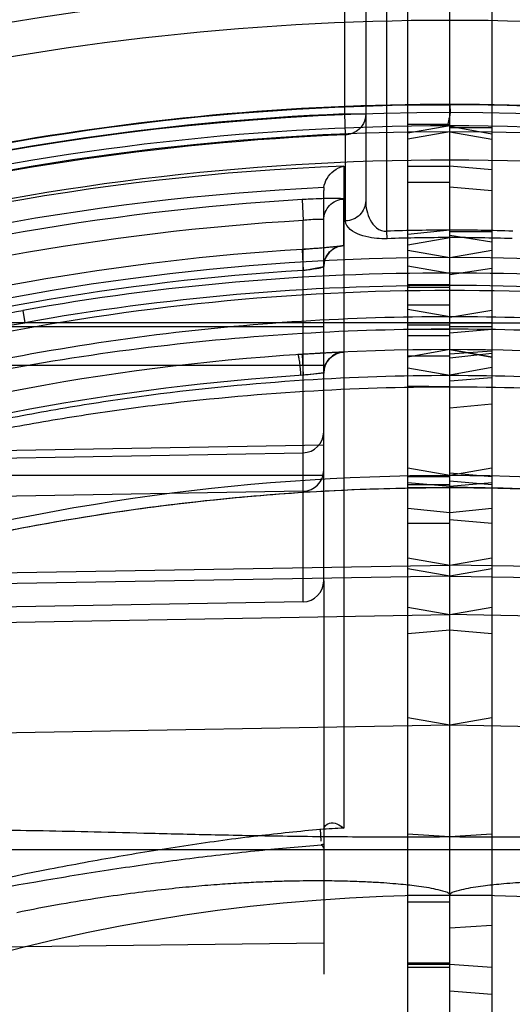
# Model space of a CAD drawing. Header units: millimetres. Extents: x 0 to 297, y 0 to 210.
# Tile 37 of 256: x 144.788 to 144.87, y 91.3472 to 91.5114. Entities that reach past the tile are written whole.
import ezdxf

# ---------------------------------------------------------------- set-up
doc = ezdxf.new("R2010")
doc.units = ezdxf.units.MM
doc.header["$LTSCALE"] = 16.335
doc.layers.get('0').update_dxf_attribs({"linetype": 'CONTINUOUS'})
for name, color, linetype in [('01_GLOBAL', 7, 'CONTINUOUS'), ('INTFCLR_1', 7, 'CONTINUOUS'), ('INTFCLR_144815', 7, 'CONTINUOUS'), ('INTFCLR_72935', 7, 'CONTINUOUS')]:
    doc.layers.add(name, color=color, linetype=linetype)

msp = doc.modelspace()

# ---------------------------------------------------------------- linework, layer by layer
at = {"color": 7, "linetype": 'Continuous'}
msp.add_circle((145.8748034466, 92.1344639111), 2.66, dxfattribs=at)
at = {"color": 9, "linetype": 'Continuous'}
msp.add_arc((145.8748034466, 92.1344639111), 2.6259090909, 182.9674534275, 267.0325465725, dxfattribs=at)
at = {"layer": '01_GLOBAL', "color": 7, "linetype": 'Continuous'}
msp.add_circle((145.8748034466, 92.1344639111), 2.695, dxfattribs=at)
at = {"layer": 'INTFCLR_1', "color": 6, "linetype": 'Continuous'}
for p, q in [((144.8596077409, 91.19795469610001), (144.8596077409, 91.7002682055)), ((144.8526077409, 90.5108806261), (144.8526077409, 91.6996557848)), ((144.8596077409, 91.49367229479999), (144.8526077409, 91.4924380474)), ((144.8596077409, 91.492684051), (144.8526077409, 91.491452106)), ((144.8526077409, 91.472946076), (144.8596077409, 91.4717108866)), ((144.8596077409, 91.43535415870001), (144.8526077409, 91.4365893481))]:
    msp.add_line(p, q, dxfattribs=at)
at = {"layer": 'INTFCLR_1', "color": 9, "linetype": 'Continuous'}
for p, q in [((144.8526077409, 91.4971721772), (144.8596077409, 91.4971721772)), ((144.8596077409, 91.4939133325), (144.8526077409, 91.4939133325)), ((144.8526077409, 91.4869299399), (144.8596077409, 91.4869299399)), ((144.8596077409, 91.48422345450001), (144.8526077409, 91.48422345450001)), ((144.8596077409, 91.47628977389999), (144.8526077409, 91.4755492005)), ((144.8526077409, 91.47386393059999), (144.8596077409, 91.4750438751)), ((144.8526077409, 91.4703473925), (144.8596077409, 91.4691240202)), ((144.8596077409, 91.46714920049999), (144.8526077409, 91.46714920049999)), ((144.8596077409, 91.4670424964), (144.8526077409, 91.4670425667)), ((144.8526077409, 91.4668008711), (144.8596077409, 91.4668008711)), ((144.8596077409, 91.4637777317), (144.8526077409, 91.4637777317)), ((144.8596077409, 91.4618369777), (144.8526077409, 91.4630703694)), ((144.8526077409, 91.46084930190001), (144.996882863, 91.46084930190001)), ((144.8526077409, 91.4604803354), (144.8596077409, 91.4604803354)), ((144.8526077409, 91.4597737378), (144.8596077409, 91.4597606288)), ((144.8596077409, 91.45864190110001), (144.8526077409, 91.45864190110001)), ((144.8596077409, 91.456354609), (144.8526077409, 91.45512032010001)), ((144.8526077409, 91.45535279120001), (144.8596077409, 91.45535279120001)), ((144.8526077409, 91.4533161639), (144.8596077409, 91.4520827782)), ((144.8596077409, 91.4501666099), (144.8526077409, 91.4502737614)), ((144.8596077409, 91.435354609), (144.8526077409, 91.43658889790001)), ((144.8526077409, 91.4352235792), (144.8596077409, 91.4352235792)), ((144.8596077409, 91.43350789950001), (144.8526077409, 91.4341203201)), ((144.8596077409, 91.43381666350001), (144.8526077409, 91.43381666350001)), ((144.8526077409, 91.43341477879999), (144.8596077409, 91.4333554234)), ((144.8526077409, 91.4299153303), (144.8596077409, 91.4291874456)), ((144.8526077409, 91.4273980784), (144.8596077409, 91.4273980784)), ((144.8526077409, 91.42163539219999), (144.8596077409, 91.42043741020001)), ((144.8596077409, 91.4185934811), (144.8526077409, 91.4198268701)), ((145.0437571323, 91.41731762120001), (144.8596077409, 91.42043741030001)), ((144.8596077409, 91.4185934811), (145.0405980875, 91.4154365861)), ((144.8526077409, 91.413408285), (144.8596077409, 91.41217489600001)), ((145.0389479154, 91.4090467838), (144.8596077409, 91.41217489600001)), ((144.8596077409, 91.409564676), (144.8526077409, 91.40895225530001)), ((144.8596077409, 91.39371796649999), (144.8526077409, 91.39495225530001)), ((145.0341199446, 91.39067184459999), (144.8596077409, 91.39371796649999)), ((144.8526077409, 91.37301820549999), (145.0430607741, 91.37301820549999)), ((144.8526077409, 91.365354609), (144.8596077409, 91.365354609)), ((144.8526077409, 91.36425038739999), (144.8596077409, 91.36425038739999)), ((144.8596077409, 91.3540310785), (144.8526077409, 91.3540310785)), ((144.8526077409, 91.35389370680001), (144.8596077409, 91.35389370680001)), ((144.8596077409, 91.353337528), (144.8526077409, 91.353337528))]:
    msp.add_line(p, q, dxfattribs=at)
at = {"layer": 'INTFCLR_1', "color": 6, "linetype": 'Continuous'}
for centre, radius, start, end in [((144.8596077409, 91.07026820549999), 0.4269039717, 62.6696856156, 90.00000000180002), ((144.8596077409, 91.07026820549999), 0.4234040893, 62.4245665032, 90), ((144.8596077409, 91.07026820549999), 0.4224162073, 270, 90.00000002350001), ((144.8596081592, 91.16353245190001), 0.3115114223, 88.08430533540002, 90.0000769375), ((144.8596077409, 91.07026820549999), 0.4014439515, 270, 90.00000002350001), ((144.7837822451, 90.26725489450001), 1.1104290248, 86.08451866, 86.4464732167)]:
    msp.add_arc(centre, radius, start, end, dxfattribs=at)
at = {"layer": 'INTFCLR_1', "color": 9, "linetype": 'Continuous'}
for centre, radius, start, end in [((144.8596092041, 91.1622656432), 0.314024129, 88.08411549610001, 90.00026696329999), ((144.8605389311, 91.0703760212), 0.3987490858, 79.8611195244, 90.13380172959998), ((144.8605717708, 91.07038744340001), 0.3966562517, 79.8609639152, 90.1392513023), ((144.8596077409, 91.07026820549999), 0.3860864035, 61.9120625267, 89.9999999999), ((144.8596077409, 91.07026820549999), 0.3650864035, 56.81755615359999, 90), ((144.8596077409, 91.07026820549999), 0.2950858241, 22.4933176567, 89.9999999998)]:
    msp.add_arc(centre, radius, start, end, dxfattribs=at)
at = {"layer": 'INTFCLR_1', "color": 6, "linetype": 'Continuous'}
for points, knots in [([(144.8596077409, 91.4971721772), (144.8596077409, 91.49659911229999), (144.8598899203, 91.4957687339), (144.8590231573, 91.4935690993), (144.8596077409, 91.4936721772)], [0, 0, 0, 0, 0.4911984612, 1, 1, 1, 1]), ([(144.9423188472, 91.3762294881), (144.9397864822, 91.37623832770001), (144.9346939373, 91.3762133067), (144.9267281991, 91.3760857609), (144.9180970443, 91.3758875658), (144.9084498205, 91.3756389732), (144.8976370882, 91.37537430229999), (144.8856383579, 91.3751528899), (144.8728072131, 91.3750400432), (144.8640154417, 91.37505996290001), (144.8596077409, 91.3750920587)], [0, 0, 0, 0, 0.09183865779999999, 0.1846797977, 0.2889176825, 0.4049349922, 0.5346599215, 0.6811662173, 0.8401472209, 1, 1, 1, 1]), ([(144.8596077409, 91.365354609), (144.8596009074, 91.3658287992), (144.8610003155, 91.3661520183), (144.8622948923, 91.3665163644), (144.8639486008, 91.3667854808), (144.8654793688, 91.36699633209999), (144.8670438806, 91.3671718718), (144.868712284, 91.3673295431), (144.8707151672, 91.3674830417), (144.8726218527, 91.367595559), (144.8743667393, 91.3676759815), (144.8758665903, 91.3677313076), (144.8775140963, 91.36777653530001), (144.8793253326, 91.3678085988), (144.8813183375, 91.3678236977), (144.883514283, 91.367817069), (144.8859373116, 91.36778272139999), (144.8886151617, 91.3677131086), (144.8915802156, 91.36759871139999), (144.8948700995, 91.3674274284), (144.8985292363, 91.36718369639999), (144.9026103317, 91.3668473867), (144.9071769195, 91.3663920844), (144.9123053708, 91.36578332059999), (144.9180887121, 91.36497346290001), (144.9246439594, 91.3639050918), (144.9292678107, 91.3630140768), (144.9317306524, 91.3625182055)], [0, 0, 0, 0, 0.0195365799, 0.0409326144, 0.0632864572, 0.08617899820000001, 0.1052165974, 0.1279894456, 0.1552589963, 0.1879480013, 0.2066737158, 0.2272153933, 0.249776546, 0.2745682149, 0.3018408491, 0.3318804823, 0.3650301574, 0.4016668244, 0.442230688, 0.4872647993, 0.5373747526, 0.5932993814, 0.6559503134, 0.7264208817, 0.8060379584, 0.8965057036, 1, 1, 1, 1])]:
    msp.add_open_spline(points, degree=3, knots=knots, dxfattribs=at)
at = {"layer": 'INTFCLR_1', "color": 9, "linetype": 'Continuous'}
for points, knots in [([(145.041540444, 91.4151945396), (145.0415659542, 91.4152942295), (145.0411585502, 91.41555293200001), (145.0406455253, 91.4159882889), (145.0395705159, 91.41664475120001), (145.0385211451, 91.4172891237), (145.0375037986, 91.4178834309), (145.0363207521, 91.4185637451), (145.0339744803, 91.4198763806), (145.0311128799, 91.4214072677), (145.028047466, 91.4229879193), (145.0246966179, 91.4246727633), (145.0203115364, 91.4267963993), (145.0148655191, 91.42930820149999), (145.0073084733, 91.4326259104), (144.9975665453, 91.4365891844), (144.987588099, 91.440241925), (144.979435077, 91.4429853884), (144.9711704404, 91.4456060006), (144.9628233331, 91.44801432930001), (144.9544067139, 91.4502083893), (144.9459572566, 91.4522564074), (144.9311517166, 91.4554456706), (144.9098568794, 91.4589162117), (144.88455856, 91.4613278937), (144.8677839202, 91.461842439), (144.8596077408, 91.4618369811)], [0, 0, 0, 0, 0.0016246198, 0.0057382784, 0.0122045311, 0.0206242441, 0.0254881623, 0.0307532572, 0.0421856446, 0.06792157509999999, 0.0819920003, 0.0966359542, 0.1271351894, 0.1589098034, 0.1913167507, 0.2574313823, 0.3249183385, 0.3590434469, 0.3932372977, 0.4617975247, 0.4961704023, 0.5305546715, 0.5990535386, 0.7352415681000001, 0.8709143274, 1, 1, 1, 1]), ([(145.0405980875, 91.4154365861), (145.0406240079, 91.41553283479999), (145.0402144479, 91.4157791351), (145.0397095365, 91.4161932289), (145.0386382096, 91.4168180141), (145.0375959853, 91.41743114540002), (145.0365842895, 91.4179967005), (145.035407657, 91.4186442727), (145.0330734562, 91.41989388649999), (145.0302275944, 91.4213505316), (145.0271793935, 91.4228541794), (145.0238461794, 91.4244573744), (145.0194841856, 91.42647781), (145.0140676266, 91.42886681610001), (145.0065493, 91.4320227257), (144.9968575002, 91.4357915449), (144.9869353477, 91.43926220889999), (144.9788280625, 91.4418684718), (144.9706061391, 91.4443587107), (144.9623040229, 91.44664602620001), (144.9539342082, 91.44872903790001), (144.9455287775, 91.4506737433), (144.93079694, 91.45370187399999), (144.9096146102, 91.45699361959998), (144.8844446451, 91.45927978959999), (144.8677519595, 91.45976649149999), (144.8596077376, 91.45976063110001)], [0, 0, 0, 0, 0.001587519, 0.005652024, 0.0120574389, 0.0204079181, 0.0252346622, 0.0304611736, 0.041814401, 0.0673892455, 0.0813795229, 0.09594515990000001, 0.1262963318, 0.1579363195, 0.1902248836, 0.2561524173, 0.3235168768, 0.3576041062, 0.3917751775, 0.460332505, 0.4947236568, 0.5291384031, 0.5977314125, 0.7342178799, 0.8702910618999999, 1, 1, 1, 1]), ([(144.8596077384, 91.4520827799), (144.8677600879, 91.4520773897), (144.8844551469, 91.4515329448), (144.9095806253, 91.4490662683), (144.9306671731, 91.4455719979), (144.9473933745, 91.4419461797), (144.9577966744, 91.43933248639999), (144.9660699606, 91.4370387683), (144.9742623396, 91.43462497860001), (144.9843452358, 91.43139173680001), (144.9961982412, 91.42718390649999), (145.005840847, 91.4234371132), (145.0133249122, 91.42035067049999), (145.0186882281, 91.41805970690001), (145.0230011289, 91.41616064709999), (145.0263100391, 91.4146769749), (145.0293417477, 91.4133047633), (145.032180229, 91.41200690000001), (145.0345259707, 91.4109390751), (145.0357099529, 91.41040576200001), (145.0367305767, 91.4099503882), (145.0377800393, 91.40949510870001), (145.0388934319, 91.40902787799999), (145.0394086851, 91.4088709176), (145.0398768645, 91.40872018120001), (145.0398976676, 91.4088008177)], [0, 0, 0, 0, 0.1307897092, 0.2677697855, 0.4047495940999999, 0.4734241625, 0.5423054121, 0.5768037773, 0.611155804, 0.6793183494, 0.7466483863, 0.8129134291, 0.8452601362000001, 0.876523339, 0.9064770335, 0.9208618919, 0.9347014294, 0.959863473, 0.9709448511, 0.9760316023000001, 0.9807221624, 0.9887877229, 0.9948915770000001, 0.9986639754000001, 1, 1, 1, 1]), ([(144.8596077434, 91.45016661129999), (144.8677271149, 91.45016162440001), (144.8843382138, 91.4496455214), (144.9093329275, 91.4473058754), (144.9303054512, 91.4439908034), (144.9469436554, 91.44054839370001), (144.9572912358, 91.4380664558), (144.9655204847, 91.4358877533), (144.9736663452, 91.4335955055), (144.983691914, 91.4305245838), (144.9954800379, 91.4265261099), (145.0050719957, 91.4229640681), (145.0125168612, 91.42002921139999), (145.0178511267, 91.4178509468), (145.0221410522, 91.41604499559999), (145.0254323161, 91.4146340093), (145.0284476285, 91.41332908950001), (145.0312710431, 91.4120947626), (145.0336041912, 91.41107924), (145.0347818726, 91.4105721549), (145.0357970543, 91.4101388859), (145.0368420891, 91.40970699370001), (145.0379477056, 91.409259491), (145.0384642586, 91.4091165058), (145.0389261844, 91.40896675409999), (145.0389479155, 91.4090467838)], [0, 0, 0, 0, 0.131349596, 0.2686565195, 0.4058580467, 0.4745887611, 0.5434829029, 0.5779698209, 0.612297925, 0.6803743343, 0.7475662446, 0.8136422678, 0.8458776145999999, 0.8770217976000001, 0.9068518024, 0.9211743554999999, 0.9349525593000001, 0.9600013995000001, 0.9710336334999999, 0.9760984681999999, 0.9807694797, 0.9888041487, 0.994889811, 0.9986584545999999, 1, 1, 1, 1]), ([(145.0341199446, 91.39067184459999), (145.0331143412, 91.3911991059), (145.0315936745, 91.3919874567), (145.0294792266, 91.3930649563), (145.0270351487, 91.3942949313), (145.0243589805, 91.39561232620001), (145.0214862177, 91.3969929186), (145.0183225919, 91.3984866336), (145.0150386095, 91.39999374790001), (145.0116530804, 91.4015019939), (145.0081303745, 91.40303900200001), (145.0017859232, 91.4057187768), (144.9924771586, 91.40939021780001), (144.9829406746, 91.41279797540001), (144.9751338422, 91.41537227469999), (144.9671978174, 91.41784371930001), (144.957163, 91.4206955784), (144.9449929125, 91.42371953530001), (144.9286661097, 91.4272032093), (144.9081203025, 91.4305304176), (144.8837023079, 91.4328533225), (144.8675074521, 91.43335589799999), (144.8596077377, 91.4333554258)], [0, 0, 0, 0, 0.0187784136, 0.0283277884, 0.0392482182, 0.0640293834, 0.0776580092, 0.09196060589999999, 0.1218891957, 0.1374137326, 0.153256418, 0.1854526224, 0.251312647, 0.3187201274, 0.3529062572, 0.3872583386, 0.456181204, 0.5254040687, 0.5946131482, 0.7322372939, 0.8693511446, 1, 1, 1, 1]), ([(144.8596077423, 91.4333554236), (144.8649635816, 91.4333512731), (144.8759204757, 91.43312647), (144.8924326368, 91.43206363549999), (144.9091064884, 91.4302497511), (144.9256736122, 91.4277061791), (144.9421308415, 91.42442476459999), (144.9543713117, 91.4214215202), (144.9624756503, 91.41917501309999), (144.9678450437, 91.41762529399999), (144.9744888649, 91.41559276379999), (144.9823566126, 91.41299301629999), (144.9875430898, 91.4111567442), (144.9901091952, 91.4102009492)], [0, 0, 0, 0, 0.1206088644, 0.2467093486, 0.3724880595, 0.4981837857, 0.6240325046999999, 0.7502704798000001, 0.7818918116, 0.8134145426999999, 0.8761180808, 0.9383352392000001, 1, 1, 1, 1])]:
    msp.add_open_spline(points, degree=3, knots=knots, dxfattribs=at)
at = {"layer": 'INTFCLR_144815', "color": 6, "linetype": 'Continuous'}
for radius in [0.4466793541, 0.4256665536]:
    msp.add_circle((144.8596077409, 91.07026820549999), radius, dxfattribs=at)
for radius, start, end in [(0.6157754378, 313.9937911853, 154.5150993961), (0.5947754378, 312.9543589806, 154.5144414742), (0.5903864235, 71.6563998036, 156.0440844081), (0.5808960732, 70.9981667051, 162.0018332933), (0.4627266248, 45.0000000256, 314.9999999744), (0.4618985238, 44.999999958, 315.000000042), (0.461229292, 44.99999997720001, 315.0000000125), (0.4177015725, 75.8961331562, 104.1038668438), (0.3959554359, 78.52282503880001, 101.4771749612)]:
    msp.add_arc((144.8596077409, 91.07026820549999), radius, start, end, dxfattribs=at)
at = {"layer": 'INTFCLR_144815', "color": 9, "linetype": 'Continuous'}
for centre, radius, start, end in [((144.8596077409, 91.07026820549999), 0.6114469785, 71.617857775, 156.0236179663), ((144.8596077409, 91.07026820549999), 0.6044472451, 71.6178577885, 156.0236179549), ((144.8596077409, 91.07026820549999), 0.5785048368, 70.768222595, 162.2317774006), ((144.8596077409, 91.07026820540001), 0.4410000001, 76.6554352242, 103.3445648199), ((144.8596077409, 91.07026820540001), 0.4270000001, 79.3673701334, 100.6326298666)]:
    msp.add_arc(centre, radius, start, end, dxfattribs=at)
at = {"layer": 'INTFCLR_72935', "color": 6, "linetype": 'Continuous'}
for p, q in [((144.8596077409, 90.50326820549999), (144.8596077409, 91.7002682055)), ((144.8666077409, 91.6996557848), (144.8666077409, 90.5108806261)), ((144.8596077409, 91.4936286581), (144.8666077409, 91.4923719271)), ((144.8596077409, 91.49268567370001), (144.8666077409, 91.4914504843)), ((144.8386383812, 91.4833715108), (144.8386077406, 91.4829017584)), ((144.8386077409, 91.47797740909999), (144.8386077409, 91.4829017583)), ((144.8666077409, 91.47430663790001), (144.8596077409, 91.4753703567)), ((144.8596077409, 91.4717125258), (144.8666077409, 91.4729444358)), ((144.8596077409, 91.46887578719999), (144.8666077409, 91.46994935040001)), ((144.8596077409, 91.4617598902), (144.8666077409, 91.4629479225)), ((144.8596077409, 91.4563550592), (144.8666077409, 91.4551198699)), ((144.8666077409, 91.4561263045), (144.8596077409, 91.455593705)), ((144.8386077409, 91.452454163), (144.8351688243, 91.4520771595)), ((144.8596077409, 91.4521609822), (144.8666077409, 91.45344217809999)), ((144.8386077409, 91.4177940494), (144.8386077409, 91.35221353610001))]:
    msp.add_line(p, q, dxfattribs=at)
at = {"layer": 'INTFCLR_72935', "color": 9, "linetype": 'Continuous'}
for p, q in [((144.8491077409, 91.4761084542), (144.8491077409, 91.6034685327)), ((144.8421077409, 91.4956630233), (144.8421077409, 91.5918010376)), ((144.8456077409, 91.5918010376), (144.8456077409, 91.48118644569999)), ((144.842251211, 91.4921755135), (144.8421077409, 91.4956630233)), ((144.8421077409, 91.4956630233), (144.8456077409, 91.4956630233)), ((144.8666077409, 91.4933721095), (144.8596077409, 91.4933721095)), ((144.8422512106, 91.47781761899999), (144.8422512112, 91.4921755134)), ((144.8419618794, 91.4869639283), (144.8419618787, 91.3765778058)), ((144.8596077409, 91.48700782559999), (144.8666077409, 91.48639763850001)), ((144.8596077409, 91.48350500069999), (144.8666077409, 91.4828999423)), ((144.835021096, 91.4813834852), (144.8351688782, 91.47789190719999)), ((144.8419548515, 91.47370381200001), (144.8419577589, 91.48147164)), ((144.8351688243, 91.4142945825), (144.8351688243, 91.47789190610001)), ((144.8386077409, 91.4177940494), (144.8386077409, 91.47797740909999)), ((144.8491938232, 91.4748638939), (144.8491077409, 91.4761084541)), ((144.8666077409, 91.4759840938), (144.8596077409, 91.4759840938)), ((144.8350167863, 91.47307250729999), (144.8351688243, 91.4695815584)), ((144.78848285, 91.4628982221), (144.7888173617, 91.46084930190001)), ((144.8666077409, 91.46084930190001), (144.7223326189, 91.46084930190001)), ((144.738065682, 91.4601997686), (144.8386077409, 91.4601997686)), ((144.8596077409, 91.4601997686), (144.8666077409, 91.4601997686)), ((144.8596077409, 91.45915030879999), (144.8666077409, 91.45979164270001)), ((144.8666077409, 91.45512032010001), (144.8596077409, 91.456354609)), ((144.8666077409, 91.45571528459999), (144.8596077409, 91.45495742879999)), ((144.7458998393, 91.4537811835), (144.8386077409, 91.4537811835)), ((144.8666077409, 91.4516613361), (144.8596077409, 91.4510787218)), ((144.8596077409, 91.44662742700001), (144.8666077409, 91.44732453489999)), ((144.6705565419, 91.43761996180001), (144.8386077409, 91.4404670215)), ((144.6736446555, 91.43633773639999), (144.8351688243, 91.4391550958)), ((144.8666077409, 91.43658889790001), (144.8596077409, 91.435354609)), ((144.8596077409, 91.4358179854), (144.8666077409, 91.4352235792)), ((144.8386077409, 91.435354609), (144.7451601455, 91.435354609)), ((144.8666077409, 91.43381666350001), (144.8596077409, 91.4344286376)), ((144.8666077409, 91.4341203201), (144.8596077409, 91.43350789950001)), ((144.8351688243, 91.4327365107), (144.6752551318, 91.42994724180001)), ((144.8596077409, 91.4291874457), (144.8666077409, 91.4299153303)), ((144.8596077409, 91.4280100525), (144.8666077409, 91.4273980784)), ((144.8596077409, 91.42043741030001), (144.8666077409, 91.42163539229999)), ((144.6754583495, 91.41731762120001), (144.8596077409, 91.42043741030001)), ((144.8666077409, 91.4198268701), (144.8596077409, 91.4185934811)), ((144.8596077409, 91.4185934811), (144.6786173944, 91.4154365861)), ((144.8351688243, 91.4142945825), (144.6799595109, 91.4115853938)), ((144.8596077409, 91.41217489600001), (144.8666077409, 91.413408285)), ((144.6802675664, 91.4090467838), (144.8596077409, 91.41217489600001)), ((144.8666077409, 91.40895225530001), (144.8596077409, 91.409564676)), ((144.8666077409, 91.39495225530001), (144.8596077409, 91.39371796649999)), ((144.8596077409, 91.39371796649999), (144.6850955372, 91.39067184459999)), ((144.8380441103, 91.37643515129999), (144.8381564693, 91.3744032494)), ((144.8382046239, 91.37379592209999), (144.8382568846, 91.373720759)), ((144.6761547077, 91.37301820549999), (144.8666077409, 91.37301820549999)), ((144.8596077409, 91.365354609), (144.8666077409, 91.365354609)), ((144.8666077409, 91.36034490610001), (144.8596077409, 91.3599020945)), ((144.8386077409, 91.3574044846), (144.6705565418, 91.3551962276)), ((144.8666077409, 91.353337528), (144.8596077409, 91.35379856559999)), ((144.8666077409, 91.3488147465), (144.8596077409, 91.34938069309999))]:
    msp.add_line(p, q, dxfattribs=at)
at = {"layer": 'INTFCLR_72935', "color": 7, "linetype": 'Continuous'}
for p, q in [((144.8350167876, 91.47307250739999), (144.8419548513, 91.47370381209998)), ((144.8351688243, 91.4695815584), (144.8386077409, 91.4702097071)), ((144.8350068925, 91.4555700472), (144.8351688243, 91.4520771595)), ((144.8419806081, 91.4559520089), (144.8350068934, 91.4555700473)), ((144.8419806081, 91.4559520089), (144.8350068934, 91.4555700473)), ((144.8386077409, 91.452454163), (144.8348317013, 91.4520348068))]:
    msp.add_line(p, q, dxfattribs=at)
at = {"layer": 'INTFCLR_72935', "color": 6, "linetype": 'Continuous'}
msp.add_lwpolyline([(144.8386077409, 91.37321353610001), (144.8386062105, 91.37324759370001), (144.8386014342, 91.3732817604), (144.8385934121, 91.3733160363), (144.8385821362, 91.37335046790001), (144.8385676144, 91.3733850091), (144.8385498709, 91.3734195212), (144.8385288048, 91.3734540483), (144.838504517, 91.3734885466), (144.8384773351, 91.37352274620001), (144.8384472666, 91.3735565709), (144.838414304, 91.3735900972), (144.8383787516, 91.37362328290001), (144.838340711, 91.3736561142), (144.8383000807, 91.3736886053), (144.8382568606, 91.37372075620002)], dxfattribs=at)
for centre, radius, start, end in [((144.8596077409, 91.07026820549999), 0.4269039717, 89.9999999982, 117.3303143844), ((144.8596077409, 91.07026820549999), 0.4234040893, 89.99999999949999, 117.5754435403), ((144.8596077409, 91.07026820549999), 0.4224162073, 90, 270.0000000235), ((144.8593359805, 91.0702649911), 0.411836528, 93.3847160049, 107.2678979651), ((144.8596067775, 91.16356926), 0.3114687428, 89.99982274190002, 91.9158569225), ((144.8596077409, 91.07026820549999), 0.4014439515, 90, 270.0000000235), ((144.936053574, 90.2577507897), 1.1199533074, 93.5550651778, 93.9139415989)]:
    msp.add_arc(centre, radius, start, end, dxfattribs=at)
at = {"layer": 'INTFCLR_72935', "color": 9, "linetype": 'Continuous'}
for centre, radius, start, end in [((144.8596077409, 91.07026820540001), 0.4257546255, 92.3557200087, 117.4102795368), ((144.8596077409, 91.07026820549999), 0.4222641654, 92.3557200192, 117.6561578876), ((144.8583283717, 91.0703878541), 0.4168974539, 92.24988654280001, 109.1963144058), ((144.8582778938, 91.0703867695), 0.4134514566, 92.72265279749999, 109.1963140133), ((144.8592698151, 91.0702928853), 0.4083111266, 93.38391173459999, 107.2680685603), ((144.8596068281, 91.1622369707), 0.3140470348, 89.99983345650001, 91.91584518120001), ((144.8598745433, 91.0702680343), 0.4035707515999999, 93.5313428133, 106.5425042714), ((144.8598139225, 91.0702654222), 0.4000759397, 93.53171623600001, 106.5427789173), ((144.8586765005, 91.0703765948), 0.3987485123, 89.8661908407, 100.138887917), ((144.858643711, 91.07038744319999), 0.3966562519, 89.8607487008, 100.1390360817), ((144.8596077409, 91.07026820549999), 0.3860864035, 89.99999997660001, 119.1788213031), ((144.8421077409, 91.452454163), 0.0035, 92.6216982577, 179.9999999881), ((144.8595471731, 91.07026543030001), 0.3825892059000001, 93.65332684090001, 107.396429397), ((144.8351091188, 91.4426533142), 0.0034986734, 270.9777957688, 359.9786651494), ((144.8351091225, 91.43623472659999), 0.0034986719, 270.9777350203, 359.9787067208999), ((144.8596077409, 91.07026820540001), 0.3650864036, 89.99999997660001, 123.1824438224), ((144.8351077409, 91.4177940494), 0.0035, 271.0000002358, 359.9999999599), ((144.8596077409, 91.07026820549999), 0.3068174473, 93.29704716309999, 94.02708340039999), ((144.8596077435, 91.0702681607), 0.3042813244, 93.95760211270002, 94.03408656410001), ((144.8596077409, 91.07026820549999), 0.2950857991, 90.00000000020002, 157.5066823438)]:
    msp.add_arc(centre, radius, start, end, dxfattribs=at)
at = {"layer": 'INTFCLR_72935', "color": 7, "linetype": 'Continuous'}
for centre, radius, start, end in [((144.8421062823, 91.4702084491), 0.0034985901, 92.4806941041, 179.979398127), ((144.8603732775, 91.0557150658), 0.400659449, 92.63586361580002, 93.7274128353), ((144.8479275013, 91.3515691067), 0.1013146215, 95.27800320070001, 97.23453746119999)]:
    msp.add_arc(centre, radius, start, end, dxfattribs=at)
at = {"layer": 'INTFCLR_72935', "color": 9, "linetype": 'Continuous'}
for points, knots in [([(144.8456077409, 91.4956630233), (144.8456077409, 91.4951124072), (144.8453443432, 91.49403752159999), (144.8441838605, 91.4926490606), (144.8429551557, 91.49220431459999), (144.842251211, 91.4921755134)], [0, 0, 0, 0, 0.3125408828, 0.6000923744, 1, 1, 1, 1]), ([(144.8419577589, 91.48147164), (144.8419577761, 91.4815183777), (144.8416874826, 91.4815126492), (144.8413835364, 91.4815695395), (144.8407042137, 91.48156561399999), (144.8399661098, 91.4815710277), (144.8391285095, 91.4815558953), (144.8379457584, 91.4815251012), (144.8365643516, 91.4814682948), (144.8354731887, 91.481410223), (144.835021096, 91.4813834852)], [0, 0, 0, 0, 0.0201750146, 0.0770705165, 0.1687724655, 0.2929864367, 0.4036357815, 0.5282388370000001, 0.8045064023, 1, 1, 1, 1]), ([(144.8386077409, 91.47797740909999), (144.8386077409, 91.478846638), (144.8393131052, 91.4806539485), (144.8410888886, 91.4814344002), (144.8419577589, 91.48147164)], [0, 0, 0, 0, 0.4998737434, 1, 1, 1, 1]), ([(144.8456077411, 91.48118644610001), (144.8456077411, 91.48034307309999), (144.8448716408, 91.47857365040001), (144.8431160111, 91.4778517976), (144.842251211, 91.4778176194)], [0, 0, 0, 0, 0.4935329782, 1, 1, 1, 1]), ([(144.8456077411, 91.48118644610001), (144.8456077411, 91.48063802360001), (144.8457245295, 91.47952854), (144.8462874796, 91.4779369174), (144.8473231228, 91.47652192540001), (144.8485208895, 91.4760670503), (144.8491077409, 91.4761084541)], [0, 0, 0, 0, 0.2425537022, 0.4886489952, 0.7398049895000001, 1, 1, 1, 1]), ([(144.8386077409, 91.47797740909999), (144.838607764, 91.47806827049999), (144.8380860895, 91.478036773), (144.8375373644, 91.4781031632), (144.8363943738, 91.4780133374), (144.8356075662, 91.4779438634), (144.8351688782, 91.47789190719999)], [0, 0, 0, 0, 0.0788249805, 0.2939742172, 0.616765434, 1, 1, 1, 1]), ([(144.8491938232, 91.4748638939), (144.8488909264, 91.47485376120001), (144.8480257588, 91.474850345), (144.8464719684, 91.4749984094), (144.8443056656, 91.47548011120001), (144.8422512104, 91.47670603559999), (144.842251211, 91.4778176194)], [0, 0, 0, 0, 0.1145252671, 0.327690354, 0.579945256, 1, 1, 1, 1]), ([(144.6745291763, 91.41708957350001), (144.6745291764, 91.41752877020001), (144.675050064, 91.4185760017), (144.6763434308, 91.42003943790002), (144.6782627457, 91.4217469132), (144.680674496, 91.4235816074), (144.6834482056, 91.4254829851), (144.6875693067, 91.4280867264), (144.6919653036, 91.43059974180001), (144.6965716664, 91.4330447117), (144.7014227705, 91.4354986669), (144.7076741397, 91.4384520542), (144.7153582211, 91.441790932), (144.7258063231, 91.4459765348), (144.7390971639, 91.45068727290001), (144.7553186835, 91.4555509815), (144.7717881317, 91.45965832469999), (144.7828967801, 91.461899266), (144.78848285, 91.4628982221)], [0, 0, 0, 0, 0.0105762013, 0.0264755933, 0.0474618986, 0.0721050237, 0.09948727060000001, 0.1283920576, 0.1894824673, 0.2213568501, 0.2539711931, 0.3203882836, 0.3878155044, 0.4556932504, 0.5913945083, 0.7272133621, 0.8633490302, 1, 1, 1, 1]), ([(144.6754583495, 91.41731762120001), (144.6754569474, 91.41773738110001), (144.6759847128, 91.418740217), (144.6772671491, 91.4201261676), (144.6791769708, 91.4217489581), (144.6815747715, 91.42349237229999), (144.6843327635, 91.4253014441), (144.6884348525, 91.4277773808), (144.6928069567, 91.43016693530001), (144.6973868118, 91.4324917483), (144.7022145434, 91.4348243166), (144.7084334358, 91.4376352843), (144.7160780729, 91.4408061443), (144.7264741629, 91.44478782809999), (144.7396994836, 91.44926239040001), (144.7558344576, 91.4538805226), (144.7722160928, 91.4577823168), (144.783264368, 91.45989119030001), (144.7888173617, 91.46084930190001)], [0, 0, 0, 0, 0.0102308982, 0.0258195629, 0.0465372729, 0.0709489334, 0.09813150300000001, 0.1268757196, 0.1877218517, 0.2195079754, 0.2520561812, 0.3183951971, 0.3858144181, 0.4537427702, 0.5897004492, 0.725948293, 0.8626566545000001, 1, 1, 1, 1]), ([(144.8596077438, 91.461836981), (144.8513703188, 91.4618424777), (144.8345085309, 91.4613213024), (144.8091395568, 91.4588882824), (144.7878593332, 91.4554065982), (144.7709919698, 91.451764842), (144.7605048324, 91.4491245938), (144.7521579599, 91.4467926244), (144.743872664, 91.4443222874), (144.7336673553, 91.4409878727), (144.7216791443, 91.4366007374), (144.712881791, 91.4330229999), (144.7071366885, 91.4305316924), (144.703422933, 91.42888049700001), (144.6989290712, 91.4268080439), (144.6945649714, 91.4246953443), (144.6912205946, 91.4230146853), (144.6881459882, 91.42143018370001), (144.685272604, 91.41989368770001), (144.6829174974, 91.41857663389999), (144.6817307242, 91.4178944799), (144.6807080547, 91.41729733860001), (144.6796532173, 91.41664982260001), (144.6785733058, 91.41599075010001), (144.6780585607, 91.41555388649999), (144.6776494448, 91.4152945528), (144.6776750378, 91.4151945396)], [0, 0, 0, 0, 0.1300529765, 0.2661331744, 0.402088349, 0.470213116, 0.5385310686, 0.5727885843, 0.6070347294, 0.6750245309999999, 0.7422550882, 0.8085420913, 0.8249272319, 0.8411193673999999, 0.8727084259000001, 0.9030533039, 0.9176641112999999, 0.9318012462, 0.9576606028, 0.9691087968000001, 0.9743905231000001, 0.9792876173, 0.987752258, 0.9942421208, 0.9983701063, 1, 1, 1, 1]), ([(144.85960774, 91.45976063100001), (144.8514026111, 91.4597665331), (144.8346233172, 91.45927355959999), (144.8093830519, 91.4569671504), (144.7882151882, 91.4536648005), (144.7714343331, 91.45020753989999), (144.76100199, 91.4477004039), (144.7526984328, 91.4454852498), (144.7444594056, 91.44313918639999), (144.7343114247, 91.43997195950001), (144.7223880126, 91.4358025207), (144.7136348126, 91.4323998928), (144.7079183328, 91.4300298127), (144.7042251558, 91.428459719), (144.6997562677, 91.42648887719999), (144.6954151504, 91.4244788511), (144.6920883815, 91.422879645), (144.689031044, 91.4213723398), (144.6861734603, 91.4199103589), (144.6838304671, 91.418656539), (144.6826501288, 91.41800721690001), (144.6816331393, 91.41743896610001), (144.6805854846, 91.41682284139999), (144.6795092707, 91.4161955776), (144.6790026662, 91.415780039), (144.6785913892, 91.4155331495), (144.6786173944, 91.415436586)], [0, 0, 0, 0, 0.1306793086, 0.2671604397, 0.403412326, 0.4716301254, 0.5399963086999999, 0.5742589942, 0.6084966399, 0.6764261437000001, 0.7435348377, 0.8096344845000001, 0.8259621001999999, 0.8420927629, 0.8735480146, 0.9037457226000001, 0.9182784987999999, 0.9323352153, 0.9580328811, 0.9694018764, 0.9746449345, 0.9795046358, 0.9878997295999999, 0.9943285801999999, 0.9984072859, 1, 1, 1, 1]), ([(144.6793178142, 91.4088008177), (144.6793390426, 91.40871939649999), (144.6798072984, 91.4088719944), (144.6803213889, 91.4090271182), (144.6814295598, 91.40949292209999), (144.6824728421, 91.409945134), (144.6834857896, 91.410396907), (144.6846637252, 91.4109273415), (144.6870006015, 91.41199122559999), (144.6906363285, 91.4136534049), (144.6944955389, 91.4153940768), (144.6978048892, 91.416861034), (144.7013145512, 91.4183957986), (144.7049082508, 91.4199312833), (144.7085755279, 91.42145798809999), (144.7142523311, 91.4237775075), (144.7229439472, 91.42715642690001), (144.7347887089, 91.4313642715), (144.7448813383, 91.4346031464), (144.7530828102, 91.437020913), (144.7613645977, 91.43931818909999), (144.7697106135, 91.4414164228), (144.7781143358, 91.4433104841), (144.7865503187, 91.44506588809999), (144.7971242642, 91.44699414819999), (144.8140604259, 91.4495045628), (144.8348860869, 91.4515390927), (144.8515139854, 91.4520774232), (144.8596077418, 91.4520827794)], [0, 0, 0, 0, 0.0013498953, 0.0051103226, 0.011170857, 0.0192165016, 0.0238563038, 0.0288785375, 0.0399669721, 0.0650301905, 0.0930244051, 0.107881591, 0.1231042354, 0.1544772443, 0.170575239, 0.1868319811, 0.2528580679, 0.3201569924, 0.3884612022, 0.4228751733, 0.4573249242, 0.5263368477, 0.5609064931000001, 0.5955213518, 0.6645677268, 0.7333045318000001, 0.8701530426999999, 1, 1, 1, 1]), ([(144.6803518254, 91.40901582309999), (144.6807284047, 91.40902245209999), (144.6818150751, 91.4095267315), (144.6834338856, 91.41012905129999), (144.6853237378, 91.41095806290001), (144.6879094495, 91.4120769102), (144.6915265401, 91.4136620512), (144.6953650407, 91.41531614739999), (144.6986561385, 91.41671111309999), (144.7021469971, 91.4181704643), (144.7057210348, 91.41963049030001), (144.7093680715, 91.4210817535), (144.7150154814, 91.42328753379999), (144.7236623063, 91.4265001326), (144.7354421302, 91.43049871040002), (144.745477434, 91.4335748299), (144.7536323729, 91.4358710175), (144.7618701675, 91.4380533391), (144.770170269, 91.4400453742), (144.7785264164, 91.4418431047), (144.786917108, 91.44350968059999), (144.7974339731, 91.445339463), (144.8142793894, 91.4477215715), (144.8350022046, 91.4496517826), (144.8515466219, 91.45016212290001), (144.8596077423, 91.4501670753)], [0, 0, 0, 0, 0.0060956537, 0.0187161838, 0.0283459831, 0.0393847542, 0.06435367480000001, 0.0922380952, 0.1070379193, 0.1222039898, 0.1534738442, 0.1695201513, 0.1857302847, 0.2515979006, 0.3187891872, 0.3870365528, 0.4214437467, 0.4558992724, 0.5249549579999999, 0.5595635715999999, 0.5942281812, 0.663401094, 0.7322967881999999, 0.8695355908, 1, 1, 1, 1]), ([(144.6850955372, 91.39067184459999), (144.6861011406, 91.3911991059), (144.6876218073, 91.3919874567), (144.6897362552, 91.3930649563), (144.6921803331, 91.3942949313), (144.6948565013, 91.39561232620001), (144.6977292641, 91.3969929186), (144.70089289, 91.3984866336), (144.7041768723, 91.39999374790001), (144.7075624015, 91.4015019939), (144.7110851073, 91.40303900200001), (144.7174295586, 91.4057187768), (144.7267383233, 91.40939021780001), (144.7362748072, 91.41279797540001), (144.7440816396, 91.41537227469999), (144.7520176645, 91.41784371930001), (144.7620524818, 91.4206955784), (144.7742225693, 91.42371953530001), (144.7905493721, 91.4272032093), (144.8110951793, 91.4305304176), (144.835513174, 91.4328533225), (144.8517080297, 91.43335589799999), (144.8596077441, 91.4333554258)], [0, 0, 0, 0, 0.0187784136, 0.0283277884, 0.0392482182, 0.0640293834, 0.0776580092, 0.09196060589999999, 0.1218891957, 0.1374137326, 0.153256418, 0.1854526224, 0.251312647, 0.3187201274, 0.3529062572, 0.3872583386, 0.456181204, 0.5254040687, 0.5946131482, 0.7322372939, 0.8693511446, 1, 1, 1, 1]), ([(144.7291062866, 91.4102009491), (144.7316764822, 91.4111580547), (144.7355669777, 91.41253854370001), (144.740801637, 91.4142904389), (144.7487631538, 91.4168835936), (144.7581670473, 91.41965283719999), (144.7690402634, 91.4224373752), (144.7799847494, 91.4250140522), (144.7937443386, 91.42774129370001), (144.8103355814, 91.43028062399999), (144.8269797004, 91.43207874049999), (144.843410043, 91.43313002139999), (144.8542952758, 91.4333506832), (144.8596077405, 91.4333554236)], [0, 0, 0, 0, 0.0617613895, 0.09294716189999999, 0.1243056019, 0.2503181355, 0.3136033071, 0.3770490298, 0.5034991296, 0.6293644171, 0.7549040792, 0.8803678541, 1, 1, 1, 1]), ([(144.8380605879, 91.376328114), (144.8345810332, 91.3760181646), (144.8291634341, 91.37544898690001), (144.8218239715, 91.3745153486), (144.8140992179, 91.37341893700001), (144.804486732, 91.3718590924), (144.7892082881, 91.3690355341), (144.7702760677, 91.3650214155), (144.7514764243, 91.3606654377), (144.7365094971, 91.35718900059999), (144.7271899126, 91.3550788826), (144.7197568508, 91.3534742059), (144.7142227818, 91.3523334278), (144.7087312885, 91.35127253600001), (144.7032960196, 91.3503151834), (144.6979367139, 91.3494912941), (144.6926773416, 91.34883912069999), (144.688361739, 91.3484775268), (144.6849778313, 91.3483411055), (144.6817384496, 91.3483273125), (144.6785953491, 91.3485138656), (144.6756239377, 91.3490307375), (144.6736032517, 91.3496028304), (144.6718016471, 91.35041487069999), (144.670297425, 91.351543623), (144.6692575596, 91.35308218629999), (144.669042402, 91.3543027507), (144.6690424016, 91.3549146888)], [0, 0, 0, 0, 0.0599817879, 0.09351607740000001, 0.1270336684, 0.1939436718, 0.2607067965, 0.3937962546, 0.5261953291, 0.5920547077, 0.6576256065, 0.6902635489, 0.72262195, 0.7546436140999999, 0.7862946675, 0.8173786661, 0.847735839, 0.8772760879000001, 0.891707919, 0.9058722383, 0.9328996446, 0.9456200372, 0.9575965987, 0.9688701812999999, 0.9793818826, 0.9894927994, 1, 1, 1, 1]), ([(144.8382568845, 91.37372075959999), (144.8347809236, 91.373456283), (144.8293830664, 91.3729705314), (144.8220766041, 91.3721719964), (144.8144175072, 91.37123687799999), (144.8048864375, 91.3699042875), (144.7897386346, 91.36748688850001), (144.7709627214, 91.3640385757), (144.7523093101, 91.36027852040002), (144.7374637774, 91.3572687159), (144.7282211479, 91.35543783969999), (144.7208504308, 91.3540429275), (144.715361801, 91.35304962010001), (144.7099153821, 91.3521242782), (144.704524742, 91.3512874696), (144.6992095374, 91.350565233), (144.6939936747, 91.34999086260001), (144.6896078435, 91.3496611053), (144.6869628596, 91.34956651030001), (144.6860219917, 91.3495501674)], [0, 0, 0, 0, 0.06778998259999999, 0.1053769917, 0.1429270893, 0.2178334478, 0.292508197, 0.4412092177, 0.5890186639, 0.6625428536, 0.7357739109, 0.7722438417, 0.8084191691, 0.8442397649, 0.8796715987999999, 0.9144981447, 0.9485422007, 0.9817008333, 1, 1, 1, 1])]:
    msp.add_open_spline(points, degree=3, knots=knots, dxfattribs=at)
at = {"layer": 'INTFCLR_72935', "color": 6, "linetype": 'Continuous'}
for points, knots in [([(144.8386383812, 91.4833715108), (144.8387091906, 91.48391179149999), (144.8390995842, 91.484982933), (144.8402584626, 91.48629829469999), (144.8413585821, 91.4868359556), (144.8419618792, 91.4869639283)], [0, 0, 0, 0, 0.3166445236, 0.6416207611, 1, 1, 1, 1]), ([(144.8386077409, 91.3763455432), (144.8386077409, 91.3768191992), (144.8399453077, 91.37801278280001), (144.8412485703, 91.3770295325), (144.8419618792, 91.3765778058)], [0, 0, 0, 0, 0.3593829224, 1, 1, 1, 1]), ([(144.8596077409, 91.3750920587), (144.8550475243, 91.3750588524), (144.8460317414, 91.3750399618), (144.8329986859, 91.375160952), (144.8209792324, 91.37538766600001), (144.8102470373, 91.37565247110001), (144.8006988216, 91.37589796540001), (144.7921864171, 91.37609154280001), (144.7843641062, 91.37621451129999), (144.779374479, 91.3762381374), (144.7768966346, 91.3762294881)], [0, 0, 0, 0, 0.165384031, 0.3269568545, 0.4726645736, 0.6013515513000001, 0.716285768, 0.8190523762, 0.9101385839, 1, 1, 1, 1]), ([(144.7874848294, 91.3625182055), (144.7899497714, 91.36301448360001), (144.7945771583, 91.3639061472), (144.8011369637, 91.36497503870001), (144.8069233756, 91.3657850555), (144.8120538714, 91.36639377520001), (144.8166216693, 91.3668489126), (144.8207034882, 91.36718500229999), (144.8243629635, 91.3674284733), (144.827653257, 91.36759948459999), (144.8306182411, 91.367713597), (144.8332956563, 91.3677829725), (144.8357179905, 91.3678171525), (144.8379134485, 91.36782365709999), (144.8399060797, 91.36780843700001), (144.8417164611, 91.36777624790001), (144.8433627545, 91.36773091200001), (144.8448613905, 91.36767548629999), (144.8466053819, 91.3675949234), (144.8485118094, 91.36748219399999), (144.8505151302, 91.3673283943), (144.8521846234, 91.3671703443), (144.8537498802, 91.3669943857), (144.8552794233, 91.3667832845), (144.8569292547, 91.3665141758), (144.8582202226, 91.3661504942), (144.8596142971, 91.3658275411), (144.8596077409, 91.365354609)], [0, 0, 0, 0, 0.1035824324, 0.1941100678, 0.2737678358, 0.3442639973, 0.4069320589, 0.4628628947, 0.5129784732, 0.5580139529, 0.5985870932, 0.6352097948, 0.6683460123, 0.6983843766, 0.7256516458, 0.7504345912, 0.7729747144, 0.7934963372, 0.8122132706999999, 0.8448945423, 0.8721705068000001, 0.8949635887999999, 0.9140207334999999, 0.9369057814, 0.9591980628, 0.9805154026, 1, 1, 1, 1])]:
    msp.add_open_spline(points, degree=3, knots=knots, dxfattribs=at)
at = {"layer": 'INTFCLR_72935', "color": 7, "linetype": 'Continuous'}
for points, knots in [([(144.8419878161, 91.4737311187), (144.8421701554, 91.473667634), (144.840678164, 91.47348774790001), (144.8399308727, 91.4734195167), (144.8374450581, 91.47322459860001), (144.8359054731, 91.4731273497), (144.8350167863, 91.47307250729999)], [0, 0, 0, 0, 0.0826044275, 0.2974744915, 0.6190644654, 1, 1, 1, 1]), ([(144.8386240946, 91.4702370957), (144.8386276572, 91.4711057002), (144.8393435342, 91.47290912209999), (144.8411169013, 91.4736899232), (144.8419878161, 91.4737311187)], [0, 0, 0, 0, 0.4990586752, 1, 1, 1, 1]), ([(144.8351688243, 91.4695815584), (144.8353934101, 91.4696096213), (144.8362586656, 91.4697167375), (144.8375443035, 91.46992212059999), (144.8381668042, 91.47002616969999), (144.8386934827, 91.47018771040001), (144.8386240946, 91.4702370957)], [0, 0, 0, 0, 0.1919668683, 0.7603071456, 0.9277633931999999, 1, 1, 1, 1]), ([(144.8348317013, 91.4520348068), (144.8348175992, 91.452247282), (144.8347748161, 91.4528387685), (144.83468666, 91.45372544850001), (144.8345832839, 91.4546808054), (144.8344575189, 91.4551448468), (144.8343954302, 91.45553143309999), (144.8343264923, 91.45552720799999)], [0, 0, 0, 0, 0.180140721, 0.4992568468, 0.7704789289, 0.9415719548, 1, 1, 1, 1]), ([(144.8386077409, 91.452454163), (144.8386081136, 91.4533255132), (144.8393386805, 91.4551278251), (144.8411098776, 91.45591221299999), (144.8419806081, 91.4559520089)], [0, 0, 0, 0, 0.4999170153, 1, 1, 1, 1])]:
    msp.add_open_spline(points, degree=3, knots=knots, dxfattribs=at)

doc.saveas('drawing.dxf')
